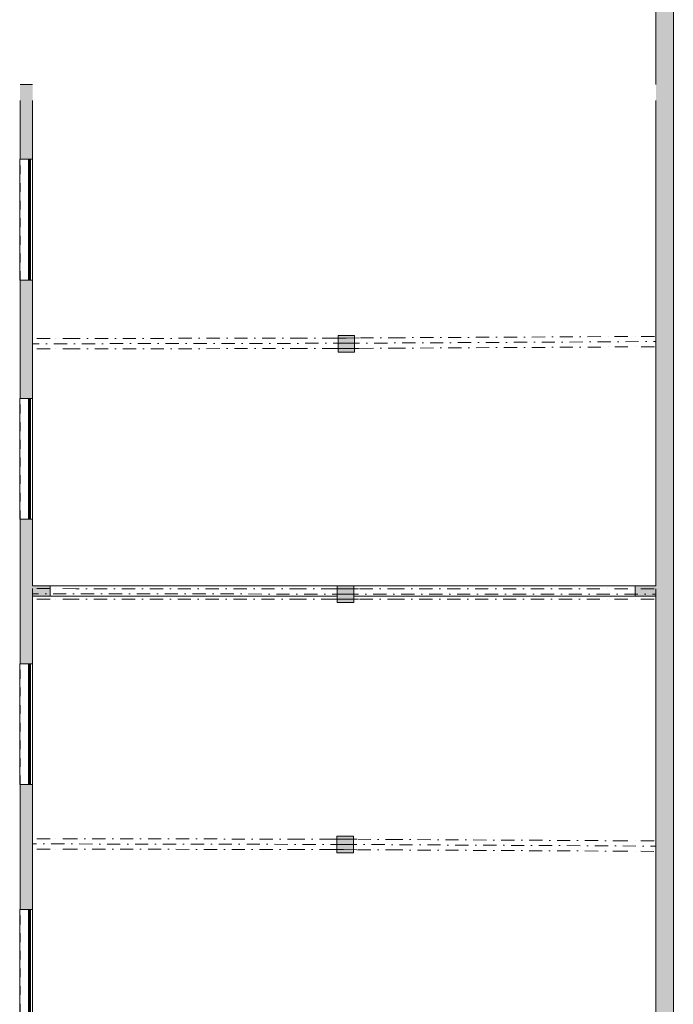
# Model space of a CAD drawing. Header units: millimetres. Extents: x 82034 to 152254, y 5013 to 122739.
# Tile 34 of 60: x 87949 to 103648, y 40234 to 63876. Entities that reach past the tile are written whole.
import ezdxf

# ---------------------------------------------------------------- set-up
doc = ezdxf.new("R2010")
doc.units = ezdxf.units.MM
doc.header["$MEASUREMENT"] = 0
for name, pattern in [('Dashed', [423.333333, 211.666667, -211.666667]), ('Dot & Dashed', [670.277762, 317.5, -176.388889, 0, -176.388874]), ('Wipeout_Contour', [1000, 0, -1000])]:
    doc.linetypes.add(name, pattern=pattern)
for name, color, linetype in [('AR1233_Postid.Models - AR', 7, 'Continuous'), ('AR1234_Talad.Models - AR', 7, 'Continuous'), ('AR1241_Välisseinad.Models - AR', 7, 'Continuous'), ('AR1311_Vaheseinad.Models - AR', 7, 'Continuous')]:
    doc.layers.add(name, color=color, linetype=linetype)

# ---------------------------------------------------------------- blocks, each defined once
blk = doc.blocks.new('Opening_6_1')
at = {"color": 254, "linetype": 'Wipeout_Contour', "lineweight": 0, "ltscale": 419634.979676}
blk.add_wipeout([(95572, 50285), (88679, 50285), (88679, 50035), (95572, 50035)], dxfattribs=at).dxf.layer = 'AR1311_Vaheseinad.Models - AR'
at = {"color": 254, "linetype": 'Wipeout_Contour', "lineweight": 0, "ltscale": 445218.755347}
blk.add_wipeout([(102728, 50285), (95972, 50285), (95972, 50035), (102728, 50035)], dxfattribs=at).dxf.layer = 'AR1311_Vaheseinad.Models - AR'
at = {"layer": 'AR1311_Vaheseinad.Models - AR', "color": 251, "linetype": 'Continuous', "lineweight": 13, "true_color": 0x6a6a6a, "flags": 128}
for points in [[(95572, 50285), (88679, 50285)], [(88679, 50285), (88679, 50035)], [(95572, 50035), (95572, 50285)], [(95972, 50285), (95972, 50035)], [(102728, 50285), (95972, 50285)], [(102728, 50035), (102728, 50285)], [(88679, 50035), (95572, 50035)], [(95972, 50035), (102728, 50035)]]:
    blk.add_lwpolyline(points, dxfattribs=at)
blk = doc.blocks.new('Wall_120_1', base_point=(103648, 122739))
at = {"layer": 'AR1241_Välisseinad.Models - AR', "linetype": 'Continuous', "lineweight": 13, "true_color": 0x6a6a6a}
blk.add_hatch(color=251, dxfattribs=at).paths.add_polyline_path([(103228, 122329), (103228, 36426), (103648, 36426), (103648, 122329)])
at = {"layer": 'AR1241_Välisseinad.Models - AR', "color": 251, "linetype": 'Continuous', "lineweight": 13, "true_color": 0x6a6a6a, "flags": 128}
for points in [[(103648, 36426), (103648, 122739)], [(103228, 122329), (103228, 62318)], [(103228, 61938), (103228, 50285)], [(103228, 50035), (103228, 38246)]]:
    blk.add_lwpolyline(points, dxfattribs=at)
blk = doc.blocks.new('Wall_125_1', base_point=(103648, 50285))
at = {"layer": 'AR1311_Vaheseinad.Models - AR', "linetype": 'Continuous', "lineweight": 13, "true_color": 0x6a6a6a}
for points in [[(88259, 50035), (88679, 50035), (88679, 50285), (88259, 50285)], [(102728, 50035), (103228, 50035), (103228, 50285), (102728, 50285)]]:
    blk.add_hatch(color=251, dxfattribs=at).paths.add_polyline_path(points)
at = {"layer": 'AR1311_Vaheseinad.Models - AR', "color": 251, "linetype": 'Continuous', "lineweight": 13, "true_color": 0x6a6a6a, "flags": 128}
for points in [[(88679, 50285), (88259, 50285)], [(103228, 50285), (102728, 50285)], [(88259, 50035), (88679, 50035)], [(102728, 50035), (103228, 50035)]]:
    blk.add_lwpolyline(points, dxfattribs=at)
blk = doc.blocks.new('Simple Window Opening[55]_1')
at = {"layer": 'AR1241_Välisseinad.Models - AR', "color": 251, "linetype": 'Continuous', "lineweight": 13, "true_color": 0x6a6a6a}
for p, q in [((88209, 30460), (87959, 30460)), ((87959, 27560), (87959, 30460)), ((88209, 30460), (88259, 30460)), ((88259, 27560), (88259, 30460)), ((88209, 27560), (87959, 27560)), ((88209, 27560), (88259, 27560))]:
    blk.add_line(p, q, dxfattribs=at)
blk = doc.blocks.new('Simple Window Opening[56]_1')
at = {"layer": 'AR1241_Välisseinad.Models - AR', "color": 251, "linetype": 'Continuous', "lineweight": 13, "true_color": 0x6a6a6a}
for p, q in [((88209, 36286), (87959, 36286)), ((87959, 33386), (87959, 36286)), ((88209, 36286), (88259, 36286)), ((88259, 33386), (88259, 36286)), ((88209, 33386), (87959, 33386)), ((88209, 33386), (88259, 33386))]:
    blk.add_line(p, q, dxfattribs=at)
blk = doc.blocks.new('Double Window 27[57]_1')
at = {"layer": 'AR1241_Välisseinad.Models - AR', "linetype": 'Continuous', "lineweight": 13, "true_color": 0x6a6a6a}
for points in [[(88159, 42513), (88159, 42463), (88209, 42463), (88209, 42513)], [(88209, 41063), (88209, 41113), (88159, 41113), (88159, 41063)], [(88159, 41063), (88159, 41013), (88209, 41013), (88209, 41063)], [(88209, 39613), (88209, 39663), (88159, 39663), (88159, 39613)]]:
    blk.add_hatch(color=251, dxfattribs=at).paths.add_polyline_path(points)
at = {"layer": 'AR1241_Välisseinad.Models - AR', "color": 251, "linetype": 'Continuous', "lineweight": 13, "true_color": 0x6a6a6a}
for p, q in [((87949, 39613), (87949, 42513)), ((87949, 42513), (87959, 42513)), ((87959, 42513), (88159, 42513)), ((88159, 42513), (88159, 42463)), ((88159, 42513), (88209, 42513)), ((88159, 42513), (88209, 42513)), ((88159, 42463), (88209, 42463)), ((88159, 42463), (88159, 41113)), ((88184, 41113), (88184, 42463)), ((88209, 42463), (88209, 42513)), ((88209, 42513), (88259, 42513)), ((88209, 41113), (88209, 42463)), ((88259, 39613), (88259, 42513)), ((88209, 41113), (88159, 41113)), ((88159, 41113), (88159, 41063)), ((88159, 41063), (88159, 41013)), ((88159, 41013), (88209, 41013)), ((88159, 41013), (88159, 39663)), ((88184, 39663), (88184, 41013)), ((88209, 41063), (88209, 41113)), ((88209, 41013), (88209, 41063)), ((88209, 39663), (88209, 41013)), ((87959, 39613), (87949, 39613)), ((87959, 39613), (88159, 39613)), ((88209, 39663), (88159, 39663)), ((88159, 39663), (88159, 39613)), ((88159, 39613), (88209, 39613)), ((88159, 39613), (88209, 39613)), ((88209, 39613), (88209, 39663)), ((88209, 39613), (88259, 39613))]:
    blk.add_line(p, q, dxfattribs=at)
at = {"layer": 'AR1241_Välisseinad.Models - AR', "color": 251, "linetype": 'Dashed', "lineweight": 13, "true_color": 0x6a6a6a}
blk.add_line((87959, 39613), (87959, 42513), dxfattribs=at)
blk = doc.blocks.new('Double Window 27[58]_1')
at = {"layer": 'AR1241_Välisseinad.Models - AR', "linetype": 'Continuous', "lineweight": 13, "true_color": 0x6a6a6a}
for points in [[(88159, 48413), (88159, 48363), (88209, 48363), (88209, 48413)], [(88209, 46963), (88209, 47013), (88159, 47013), (88159, 46963)], [(88159, 46963), (88159, 46913), (88209, 46913), (88209, 46963)], [(88209, 45513), (88209, 45563), (88159, 45563), (88159, 45513)]]:
    blk.add_hatch(color=251, dxfattribs=at).paths.add_polyline_path(points)
at = {"layer": 'AR1241_Välisseinad.Models - AR', "color": 251, "linetype": 'Continuous', "lineweight": 13, "true_color": 0x6a6a6a}
for p, q in [((87949, 45513), (87949, 48413)), ((87949, 48413), (87959, 48413)), ((87959, 48413), (88159, 48413)), ((88159, 48413), (88159, 48363)), ((88159, 48413), (88209, 48413)), ((88159, 48413), (88209, 48413)), ((88159, 48363), (88209, 48363)), ((88159, 48363), (88159, 47013)), ((88184, 47013), (88184, 48363)), ((88209, 48363), (88209, 48413)), ((88209, 48413), (88259, 48413)), ((88209, 47013), (88209, 48363)), ((88259, 45513), (88259, 48413)), ((88209, 47013), (88159, 47013)), ((88159, 47013), (88159, 46963)), ((88159, 46963), (88159, 46913)), ((88159, 46913), (88209, 46913)), ((88159, 46913), (88159, 45563)), ((88184, 45563), (88184, 46913)), ((88209, 46963), (88209, 47013)), ((88209, 46913), (88209, 46963)), ((88209, 45563), (88209, 46913)), ((87959, 45513), (87949, 45513)), ((87959, 45513), (88159, 45513)), ((88209, 45563), (88159, 45563)), ((88159, 45563), (88159, 45513)), ((88159, 45513), (88209, 45513)), ((88159, 45513), (88209, 45513)), ((88209, 45513), (88209, 45563)), ((88209, 45513), (88259, 45513))]:
    blk.add_line(p, q, dxfattribs=at)
at = {"layer": 'AR1241_Välisseinad.Models - AR', "color": 251, "linetype": 'Dashed', "lineweight": 13, "true_color": 0x6a6a6a}
blk.add_line((87959, 45513), (87959, 48413), dxfattribs=at)
blk = doc.blocks.new('Double Window 27[59]_1')
at = {"layer": 'AR1241_Välisseinad.Models - AR', "linetype": 'Continuous', "lineweight": 13, "true_color": 0x6a6a6a}
for points in [[(88159, 54781), (88159, 54731), (88209, 54731), (88209, 54781)], [(88209, 53331), (88209, 53381), (88159, 53381), (88159, 53331)], [(88159, 53331), (88159, 53281), (88209, 53281), (88209, 53331)], [(88209, 51881), (88209, 51931), (88159, 51931), (88159, 51881)]]:
    blk.add_hatch(color=251, dxfattribs=at).paths.add_polyline_path(points)
at = {"layer": 'AR1241_Välisseinad.Models - AR', "color": 251, "linetype": 'Continuous', "lineweight": 13, "true_color": 0x6a6a6a}
for p, q in [((87949, 51881), (87949, 54781)), ((87949, 54781), (87959, 54781)), ((87959, 54781), (88159, 54781)), ((88159, 54781), (88159, 54731)), ((88159, 54781), (88209, 54781)), ((88159, 54781), (88209, 54781)), ((88159, 54731), (88209, 54731)), ((88159, 54731), (88159, 53381)), ((88184, 53381), (88184, 54731)), ((88209, 54731), (88209, 54781)), ((88209, 54781), (88259, 54781)), ((88209, 53381), (88209, 54731)), ((88259, 51881), (88259, 54781)), ((88209, 53381), (88159, 53381)), ((88159, 53381), (88159, 53331)), ((88159, 53331), (88159, 53281)), ((88159, 53281), (88209, 53281)), ((88159, 53281), (88159, 51931)), ((88184, 51931), (88184, 53281)), ((88209, 53331), (88209, 53381)), ((88209, 53281), (88209, 53331)), ((88209, 51931), (88209, 53281)), ((87959, 51881), (87949, 51881)), ((87959, 51881), (88159, 51881)), ((88209, 51931), (88159, 51931)), ((88159, 51931), (88159, 51881)), ((88159, 51881), (88209, 51881)), ((88159, 51881), (88209, 51881)), ((88209, 51881), (88209, 51931)), ((88209, 51881), (88259, 51881))]:
    blk.add_line(p, q, dxfattribs=at)
at = {"layer": 'AR1241_Välisseinad.Models - AR', "color": 251, "linetype": 'Dashed', "lineweight": 13, "true_color": 0x6a6a6a}
blk.add_line((87959, 51881), (87959, 54781), dxfattribs=at)
blk = doc.blocks.new('Double Window 27[60]_1')
at = {"layer": 'AR1241_Välisseinad.Models - AR', "linetype": 'Continuous', "lineweight": 13, "true_color": 0x6a6a6a}
for points in [[(88159, 60525), (88159, 60475), (88209, 60475), (88209, 60525)], [(88209, 59075), (88209, 59125), (88159, 59125), (88159, 59075)], [(88159, 59075), (88159, 59025), (88209, 59025), (88209, 59075)], [(88209, 57625), (88209, 57675), (88159, 57675), (88159, 57625)]]:
    blk.add_hatch(color=251, dxfattribs=at).paths.add_polyline_path(points)
at = {"layer": 'AR1241_Välisseinad.Models - AR', "color": 251, "linetype": 'Continuous', "lineweight": 13, "true_color": 0x6a6a6a}
for p, q in [((87949, 57625), (87949, 60525)), ((87949, 60525), (87959, 60525)), ((87959, 60525), (88159, 60525)), ((88159, 60525), (88159, 60475)), ((88159, 60525), (88209, 60525)), ((88159, 60525), (88209, 60525)), ((88209, 60475), (88209, 60525)), ((88209, 60525), (88259, 60525)), ((88259, 57625), (88259, 60525)), ((88159, 60475), (88209, 60475)), ((88159, 60475), (88159, 59125)), ((88184, 59125), (88184, 60475)), ((88209, 59125), (88209, 60475)), ((88209, 59125), (88159, 59125)), ((88159, 59125), (88159, 59075)), ((88209, 59075), (88209, 59125)), ((88159, 59075), (88159, 59025)), ((88159, 59025), (88209, 59025)), ((88159, 59025), (88159, 57675)), ((88184, 57675), (88184, 59025)), ((88209, 59025), (88209, 59075)), ((88209, 57675), (88209, 59025)), ((87959, 57625), (87949, 57625)), ((87959, 57625), (88159, 57625)), ((88209, 57675), (88159, 57675)), ((88159, 57675), (88159, 57625)), ((88159, 57625), (88209, 57625)), ((88159, 57625), (88209, 57625)), ((88209, 57625), (88209, 57675)), ((88209, 57625), (88259, 57625))]:
    blk.add_line(p, q, dxfattribs=at)
at = {"layer": 'AR1241_Välisseinad.Models - AR', "color": 251, "linetype": 'Dashed', "lineweight": 13, "true_color": 0x6a6a6a}
blk.add_line((87959, 57625), (87959, 60525), dxfattribs=at)
blk = doc.blocks.new('Triple Window 27[61]_1')
at = {"layer": 'AR1241_Välisseinad.Models - AR', "linetype": 'Continuous', "lineweight": 13, "true_color": 0x6a6a6a}
for points in [[(88059, 36286), (88059, 36196), (88139, 36196), (88139, 36286)], [(88139, 35311), (88139, 35376), (88059, 35376), (88059, 35311)], [(88059, 35311), (88059, 35246), (88139, 35246), (88139, 35311)], [(88139, 34361), (88139, 34426), (88059, 34426), (88059, 34361)], [(88059, 34361), (88059, 34296), (88139, 34296), (88139, 34361)], [(88139, 33386), (88139, 33476), (88059, 33476), (88059, 33386)]]:
    blk.add_hatch(color=251, dxfattribs=at).paths.add_polyline_path(points)
at = {"layer": 'AR1241_Välisseinad.Models - AR', "color": 251, "linetype": 'Continuous', "lineweight": 13, "true_color": 0x6a6a6a}
for p, q in [((87959, 33386), (87959, 36286)), ((87959, 36286), (88059, 36286)), ((88059, 36286), (88059, 36196)), ((88059, 36286), (88139, 36286)), ((88059, 36286), (88139, 36286)), ((88059, 36196), (88139, 36196)), ((88059, 36196), (88059, 35376)), ((88099, 36196), (88311, 35404)), ((88139, 36196), (88139, 36286)), ((88139, 36286), (88259, 36286)), ((88139, 35376), (88139, 36196)), ((88259, 33386), (88259, 36286)), ((88139, 35376), (88059, 35376)), ((88059, 35376), (88059, 35311)), ((88059, 35311), (88059, 35246)), ((88059, 35246), (88139, 35246)), ((88059, 35246), (88059, 34426)), ((88099, 35246), (88311, 34454)), ((88139, 35311), (88139, 35376)), ((88139, 35246), (88139, 35311)), ((88139, 34426), (88139, 35246)), ((88139, 34426), (88059, 34426)), ((88059, 34426), (88059, 34361)), ((88059, 34361), (88059, 34296)), ((88059, 34296), (88139, 34296)), ((88059, 34296), (88059, 33476)), ((88139, 34361), (88139, 34426)), ((88139, 34296), (88139, 34361)), ((88139, 33476), (88139, 34296)), ((88099, 33476), (88311, 34268)), ((87959, 33386), (88059, 33386)), ((88139, 33476), (88059, 33476)), ((88059, 33476), (88059, 33386)), ((88059, 33386), (88139, 33386)), ((88059, 33386), (88139, 33386)), ((88139, 33386), (88139, 33476)), ((88139, 33386), (88259, 33386))]:
    blk.add_line(p, q, dxfattribs=at)
for centre, start, end in [((88099, 36196), 270, 285), ((88099, 35246), 270, 285), ((88099, 33476), 75, 90)]:
    blk.add_arc(centre, 820, start, end, dxfattribs=at)
blk = doc.blocks.new('Triple Window 27[62]_1')
at = {"layer": 'AR1241_Välisseinad.Models - AR', "linetype": 'Continuous', "lineweight": 13, "true_color": 0x6a6a6a}
for points in [[(88059, 30460), (88059, 30370), (88139, 30370), (88139, 30460)], [(88139, 29485), (88139, 29550), (88059, 29550), (88059, 29485)], [(88059, 29485), (88059, 29420), (88139, 29420), (88139, 29485)], [(88139, 28535), (88139, 28600), (88059, 28600), (88059, 28535)], [(88059, 28535), (88059, 28470), (88139, 28470), (88139, 28535)], [(88139, 27560), (88139, 27650), (88059, 27650), (88059, 27560)]]:
    blk.add_hatch(color=251, dxfattribs=at).paths.add_polyline_path(points)
at = {"layer": 'AR1241_Välisseinad.Models - AR', "color": 251, "linetype": 'Continuous', "lineweight": 13, "true_color": 0x6a6a6a}
for p, q in [((87959, 27560), (87959, 30460)), ((87959, 30460), (88059, 30460)), ((88059, 30460), (88059, 30370)), ((88059, 30460), (88139, 30460)), ((88059, 30460), (88139, 30460)), ((88059, 30370), (88139, 30370)), ((88059, 30370), (88059, 29550)), ((88099, 30370), (88311, 29578)), ((88139, 30370), (88139, 30460)), ((88139, 30460), (88259, 30460)), ((88139, 29550), (88139, 30370)), ((88259, 27560), (88259, 30460)), ((88139, 29550), (88059, 29550)), ((88059, 29550), (88059, 29485)), ((88059, 29485), (88059, 29420)), ((88059, 29420), (88139, 29420)), ((88059, 29420), (88059, 28600)), ((88099, 29420), (88311, 28628)), ((88139, 29485), (88139, 29550)), ((88139, 29420), (88139, 29485)), ((88139, 28600), (88139, 29420)), ((88139, 28600), (88059, 28600)), ((88059, 28600), (88059, 28535)), ((88059, 28535), (88059, 28470)), ((88059, 28470), (88139, 28470)), ((88059, 28470), (88059, 27650)), ((88099, 27650), (88311, 28442)), ((88139, 28535), (88139, 28600)), ((88139, 28470), (88139, 28535)), ((88139, 27650), (88139, 28470)), ((87959, 27560), (88059, 27560)), ((88139, 27650), (88059, 27650)), ((88059, 27650), (88059, 27560)), ((88059, 27560), (88139, 27560)), ((88059, 27560), (88139, 27560)), ((88139, 27560), (88139, 27650)), ((88139, 27560), (88259, 27560))]:
    blk.add_line(p, q, dxfattribs=at)
for centre, start, end in [((88099, 30370), 270, 285), ((88099, 29420), 270, 285), ((88099, 27650), 75, 90)]:
    blk.add_arc(centre, 820, start, end, dxfattribs=at)
blk = doc.blocks.new('Wall_126_1', base_point=(87959, 26183))
at = {"layer": 'AR1241_Välisseinad.Models - AR', "linetype": 'Continuous', "lineweight": 13, "true_color": 0x6a6a6a}
for points in [[(87959, 60525), (88159, 60525), (88209, 60525), (88259, 60525), (88259, 62318), (87959, 62318)], [(87959, 57625), (87959, 54781), (88159, 54781), (88209, 54781), (88259, 54781), (88259, 57625), (88209, 57625), (88159, 57625)], [(87959, 51881), (87959, 48413), (88159, 48413), (88209, 48413), (88259, 48413), (88259, 51881), (88209, 51881), (88159, 51881)], [(87959, 45513), (87959, 42513), (88159, 42513), (88209, 42513), (88259, 42513), (88259, 45513), (88209, 45513), (88159, 45513)], [(87959, 36286), (88209, 36286), (88259, 36286), (88259, 39613), (88209, 39613), (88159, 39613), (87959, 39613)], [(87959, 30460), (88209, 30460), (88259, 30460), (88259, 33386), (88209, 33386), (87959, 33386)], [(88209, 27560), (87959, 27560), (87959, 26183), (88259, 26183), (88259, 27560)]]:
    blk.add_hatch(color=251, dxfattribs=at).paths.add_polyline_path(points)
at = {"layer": 'AR1241_Välisseinad.Models - AR', "color": 251, "linetype": 'Continuous', "lineweight": 13, "true_color": 0x6a6a6a}
for p, q in [((87959, 60525), (88159, 60525)), ((88159, 60525), (88209, 60525)), ((88209, 60525), (88259, 60525)), ((87959, 57625), (88159, 57625)), ((88159, 57625), (88209, 57625)), ((88209, 57625), (88259, 57625)), ((87959, 54781), (88159, 54781)), ((88159, 54781), (88209, 54781)), ((88209, 54781), (88259, 54781)), ((87959, 51881), (88159, 51881)), ((88159, 51881), (88209, 51881)), ((88209, 51881), (88259, 51881)), ((87959, 48413), (88159, 48413)), ((88159, 48413), (88209, 48413)), ((88209, 48413), (88259, 48413)), ((87959, 45513), (88159, 45513)), ((88159, 45513), (88209, 45513)), ((88209, 45513), (88259, 45513)), ((87959, 42513), (88159, 42513)), ((88159, 42513), (88209, 42513)), ((88209, 42513), (88259, 42513)), ((87959, 39613), (88159, 39613)), ((88159, 39613), (88209, 39613)), ((88209, 39613), (88259, 39613))]:
    blk.add_line(p, q, dxfattribs=at)
at = {"layer": 'AR1241_Välisseinad.Models - AR', "color": 251, "linetype": 'Continuous', "lineweight": 13, "true_color": 0x6a6a6a, "flags": 128}
for points in [[(88259, 62318), (87959, 62318)], [(87959, 61938), (87959, 60525)], [(88259, 60525), (88259, 61938)], [(87959, 57625), (87959, 54781)], [(88259, 54781), (88259, 57625)], [(87959, 51881), (87959, 48413)], [(88259, 50285), (88259, 51881)], [(88259, 48413), (88259, 50035)], [(87959, 45513), (87959, 42513)], [(88259, 42513), (88259, 45513)], [(87959, 39613), (87959, 36286)], [(88259, 38246), (88259, 39613)], [(88259, 36286), (88259, 37846)], [(87959, 33386), (87959, 30460)], [(88259, 32224), (88259, 33386)], [(88259, 30460), (88259, 31824)], [(87959, 27560), (87959, 26183)], [(88259, 26183), (88259, 27560)], [(87959, 26183), (88259, 26183)]]:
    blk.add_lwpolyline(points, dxfattribs=at)
at = {"layer": 'AR1241_Välisseinad.Models - AR', "color": 251, "linetype": 'Continuous', "lineweight": 13, "true_color": 0x6a6a6a}
for name in ['Double Window 27[60]_1', 'Double Window 27[59]_1', 'Double Window 27[58]_1', 'Double Window 27[57]_1', 'Simple Window Opening[56]_1', 'Triple Window 27[61]_1', 'Simple Window Opening[55]_1', 'Triple Window 27[62]_1']:
    blk.add_blockref(name, (0, 0), dxfattribs=at)
blk = doc.blocks.new('Column_199_1', base_point=(95767, 44069))
at = {"layer": 'AR1233_Postid.Models - AR', "linetype": 'Continuous', "lineweight": 13, "true_color": 0x6a6a6a}
blk.add_hatch(color=251, dxfattribs=at).paths.add_polyline_path([(95967, 43869), (95967, 44269), (95567, 44269), (95567, 43869)])
at = {"layer": 'AR1233_Postid.Models - AR', "color": 251, "linetype": 'Continuous', "lineweight": 13, "true_color": 0x6a6a6a}
for p, q in [((95967, 44269), (95567, 44269)), ((95567, 44269), (95567, 43869)), ((95967, 44269), (95967, 43869)), ((95967, 43869), (95567, 43869))]:
    blk.add_line(p, q, dxfattribs=at)
blk = doc.blocks.new('Column_200_1', base_point=(95772, 50085))
at = {"layer": 'AR1233_Postid.Models - AR', "linetype": 'Continuous', "lineweight": 13, "true_color": 0x6a6a6a}
blk.add_hatch(color=251, dxfattribs=at).paths.add_polyline_path([(95972, 49885), (95972, 50285), (95572, 50285), (95572, 49885)])
at = {"layer": 'AR1233_Postid.Models - AR', "color": 251, "linetype": 'Continuous', "lineweight": 13, "true_color": 0x6a6a6a}
for p, q in [((95972, 50285), (95572, 50285)), ((95572, 50285), (95572, 49885)), ((95972, 50285), (95972, 49885)), ((95972, 49885), (95572, 49885))]:
    blk.add_line(p, q, dxfattribs=at)
blk = doc.blocks.new('Column_201_1', base_point=(95794, 56096))
at = {"layer": 'AR1233_Postid.Models - AR', "linetype": 'Continuous', "lineweight": 13, "true_color": 0x6a6a6a}
blk.add_hatch(color=251, dxfattribs=at).paths.add_polyline_path([(95994, 55896), (95994, 56296), (95594, 56296), (95594, 55896)])
at = {"layer": 'AR1233_Postid.Models - AR', "color": 251, "linetype": 'Continuous', "lineweight": 13, "true_color": 0x6a6a6a}
for p, q in [((95994, 56296), (95594, 56296)), ((95594, 56296), (95594, 55896)), ((95994, 56296), (95994, 55896)), ((95994, 55896), (95594, 55896))]:
    blk.add_line(p, q, dxfattribs=at)
blk = doc.blocks.new('Beam_3_1', base_point=(95729, 44073))
at = {"layer": 'AR1234_Talad.Models - AR', "color": 251, "linetype": 'Dot & Dashed', "lineweight": 13, "true_color": 0x6a6a6a}
for p, q in [((95729, 44198), (96067, 44196)), ((95729, 44073), (103228, 44032)), ((96067, 44196), (96833, 44192)), ((96833, 44192), (102237, 44162)), ((102237, 44162), (102868, 44159)), ((102868, 44159), (103228, 44157)), ((103227, 43907), (103228, 44157)), ((95728, 43948), (96066, 43946)), ((96066, 43946), (96832, 43942)), ((96832, 43942), (102235, 43912)), ((102235, 43912), (102866, 43909)), ((102866, 43909), (103227, 43907))]:
    blk.add_line(p, q, dxfattribs=at)
blk = doc.blocks.new('Beam_4_1', base_point=(95729, 44073))
at = {"layer": 'AR1234_Talad.Models - AR', "color": 251, "linetype": 'Dot & Dashed', "lineweight": 13, "true_color": 0x6a6a6a}
for p, q in [((88679, 44211), (88259, 44211)), ((88259, 44211), (88259, 43961)), ((89300, 44210), (88679, 44211)), ((95729, 44073), (88259, 44086)), ((94700, 44200), (89300, 44210)), ((95467, 44199), (94700, 44200)), ((95729, 44198), (95467, 44199)), ((88678, 43961), (88259, 43961)), ((89300, 43960), (88678, 43961)), ((94700, 43950), (89300, 43960)), ((95467, 43949), (94700, 43950)), ((95728, 43948), (95467, 43949))]:
    blk.add_line(p, q, dxfattribs=at)
blk = doc.blocks.new('Beam_5_1', base_point=(95772, 50085))
at = {"layer": 'AR1234_Talad.Models - AR', "color": 251, "linetype": 'Dot & Dashed', "lineweight": 13, "true_color": 0x6a6a6a}
for p, q in [((95772, 50210), (96110, 50210)), ((96110, 50210), (96876, 50210)), ((96876, 50210), (102236, 50210)), ((102236, 50210), (102867, 50210)), ((102867, 50210), (103228, 50210)), ((103228, 49960), (103228, 50210)), ((95772, 50085), (103228, 50085)), ((95772, 49960), (96110, 49960)), ((96110, 49960), (96876, 49960)), ((96876, 49960), (102236, 49960)), ((102236, 49960), (102867, 49960)), ((102867, 49960), (103228, 49960))]:
    blk.add_line(p, q, dxfattribs=at)
blk = doc.blocks.new('Beam_6_1', base_point=(95772, 50085))
at = {"layer": 'AR1234_Talad.Models - AR', "color": 251, "linetype": 'Dot & Dashed', "lineweight": 13, "true_color": 0x6a6a6a}
for p, q in [((88678, 50215), (88258, 50215)), ((88258, 50215), (88258, 49965)), ((89300, 50214), (88678, 50215)), ((94743, 50211), (89300, 50214)), ((95510, 50210), (94743, 50211)), ((95772, 50210), (95510, 50210)), ((95772, 50085), (88258, 50090)), ((88678, 49965), (88258, 49965)), ((89299, 49964), (88678, 49965)), ((94743, 49961), (89299, 49964)), ((95510, 49960), (94743, 49961)), ((95772, 49960), (95510, 49960))]:
    blk.add_line(p, q, dxfattribs=at)
blk = doc.blocks.new('Beam_7_1', base_point=(95794, 56107))
at = {"layer": 'AR1234_Talad.Models - AR', "color": 251, "linetype": 'Dot & Dashed', "lineweight": 13, "true_color": 0x6a6a6a}
for p, q in [((96897, 56239), (102238, 56268)), ((102238, 56268), (102878, 56271)), ((102878, 56271), (103229, 56273)), ((103231, 56023), (103229, 56273)), ((95793, 56232), (96131, 56234)), ((95794, 56107), (103230, 56148)), ((96131, 56234), (96897, 56239)), ((95794, 55982), (96132, 55984)), ((96132, 55984), (96898, 55989)), ((96898, 55989), (102239, 56018)), ((102239, 56018), (102879, 56021)), ((102879, 56021), (103231, 56023))]:
    blk.add_line(p, q, dxfattribs=at)
blk = doc.blocks.new('Beam_8_1', base_point=(95794, 56107))
at = {"layer": 'AR1234_Talad.Models - AR', "color": 251, "linetype": 'Dot & Dashed', "lineweight": 13, "true_color": 0x6a6a6a}
for p, q in [((88677, 56220), (88258, 56219)), ((88258, 56219), (88258, 55969)), ((95794, 56107), (88258, 56094)), ((89299, 56221), (88677, 56220)), ((94764, 56231), (89299, 56221)), ((95532, 56232), (94764, 56231)), ((95793, 56232), (95532, 56232)), ((88678, 55970), (88258, 55969)), ((89299, 55971), (88678, 55970)), ((94765, 55981), (89299, 55971)), ((95532, 55982), (94765, 55981)), ((95794, 55982), (95532, 55982))]:
    blk.add_line(p, q, dxfattribs=at)

msp = doc.modelspace()

# ---------------------------------------------------------------- block references
at = {"layer": 'AR1233_Postid.Models - AR', "color": 251, "lineweight": 13, "true_color": 0x6a6a6a}
for name, p in [('Column_201_1', (95794, 56096)), ('Column_199_1', (95767, 44069))]:
    msp.add_blockref(name, p, dxfattribs=at)
at = {"layer": 'AR1234_Talad.Models - AR', "color": 251, "lineweight": 13, "true_color": 0x6a6a6a}
for name, p in [('Beam_7_1', (95794, 56107)), ('Beam_8_1', (95794, 56107)), ('Beam_4_1', (95729, 44073)), ('Beam_3_1', (95729, 44073))]:
    msp.add_blockref(name, p, dxfattribs=at)
at = {"layer": 'AR1241_Välisseinad.Models - AR', "color": 251, "lineweight": 13, "true_color": 0x6a6a6a}
for name, p in [('Wall_120_1', (103648, 122739)), ('Wall_126_1', (87959, 26183))]:
    msp.add_blockref(name, p, dxfattribs=at)
at = {"layer": 'AR1311_Vaheseinad.Models - AR', "color": 7, "linetype": 'Continuous', "lineweight": 0}
msp.add_blockref('Opening_6_1', (0, 0), dxfattribs=at)

# ---------------------------------------------------------------- next in the draw order: block references
at = {"layer": 'AR1233_Postid.Models - AR', "color": 251, "lineweight": 13, "true_color": 0x6a6a6a}
msp.add_blockref('Column_200_1', (95772, 50085), dxfattribs=at)
at = {"layer": 'AR1234_Talad.Models - AR', "color": 251, "lineweight": 13, "true_color": 0x6a6a6a}
for name in ['Beam_6_1', 'Beam_5_1']:
    msp.add_blockref(name, (95772, 50085), dxfattribs=at)
at = {"layer": 'AR1311_Vaheseinad.Models - AR', "color": 251, "lineweight": 13, "true_color": 0x6a6a6a}
msp.add_blockref('Wall_125_1', (103648, 50285), dxfattribs=at)

doc.saveas('drawing.dxf')
